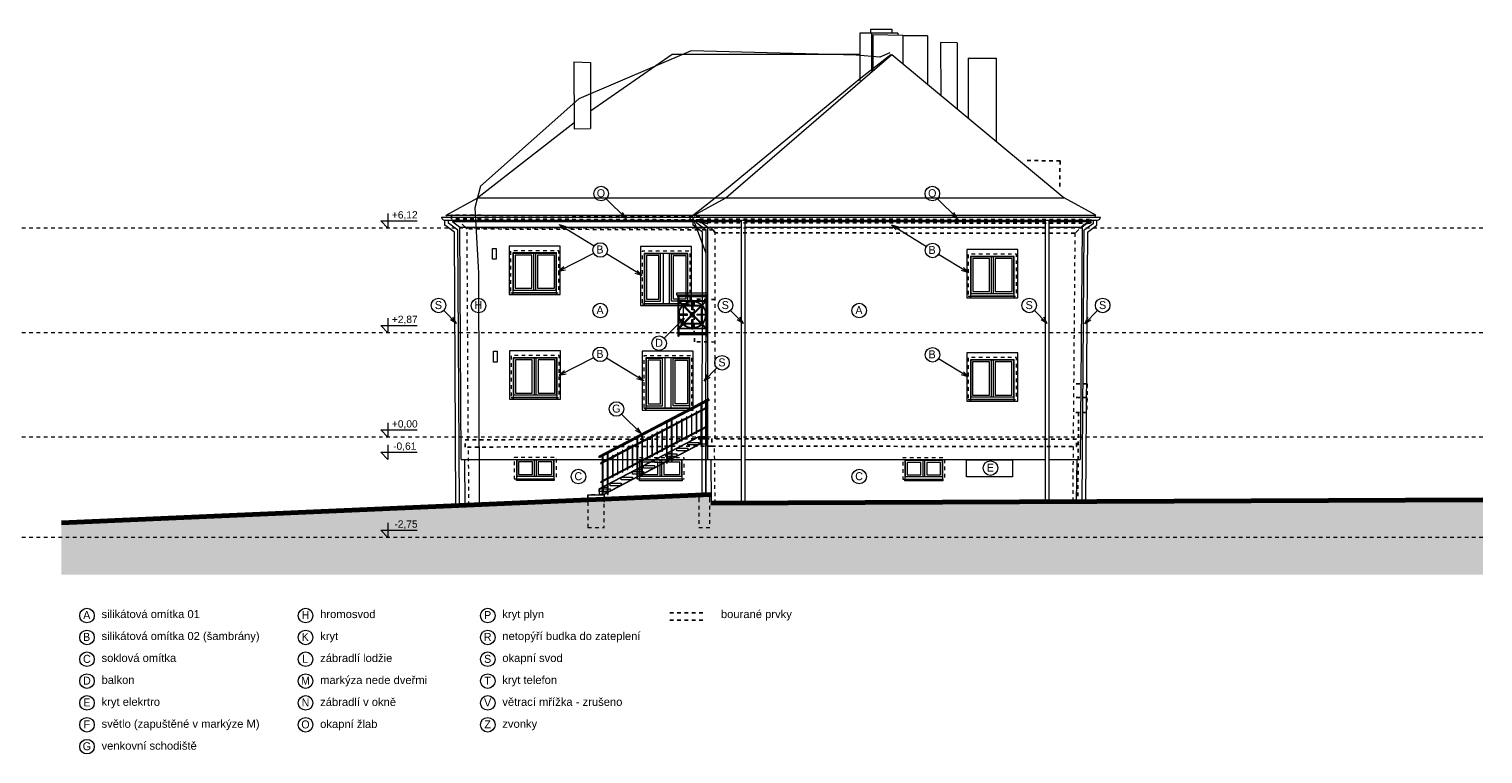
# Model space of a CAD drawing. Extents: x -2490 to 234697, y -105219 to -45378.
# Tile 15 of 15: x 194793 to 234697, y -67867 to -47965. Entities that reach past the tile are written whole.
import ezdxf

# ---------------------------------------------------------------- set-up
doc = ezdxf.new("R2010")
doc.units = 0
doc.header["$MEASUREMENT"] = 0
doc.linetypes.add('čárkovaná S', pattern=[200, 100, -100])
doc.layers.add('2D kreslení - obecné_Číslo_pera__241', color=9, linetype='Continuous', lineweight=13, true_color=0x808080)
doc.layers.add('vodorovné konstrukce_Číslo_pera__241', color=9, linetype='Continuous', lineweight=13, true_color=0x808080)
for name, color, linetype, lineweight in [('2D VÝPLNĚ_Číslo_pera__4', 91, 'Continuous', 13), ('2D ČÁRY_Číslo_pera__1', 7, 'Continuous', 15), ('2D ČÁRY_Číslo_pera__3', 150, 'Continuous', 13), ('blok F_hromosvody_Číslo_pera__1', 7, 'Continuous', 15), ('blok F_komíny_Číslo_pera__1', 7, 'Continuous', 15), ('blok F_pohled2_fasáda_Číslo_pera__1', 7, 'Continuous', 15), ('blok F_pohled2_fasáda_Číslo_pera__2', 1, 'Continuous', 25), ('blok F_pohled2_fasáda_Číslo_pera__3', 150, 'Continuous', 13), ('blok F_pohled2_mřížky_Číslo_pera__4', 91, 'Continuous', 13), ('blok F_pohled2_ris_Číslo_pera__1', 7, 'Continuous', 15), ('blok F_pohled2_střecha_Číslo_pera__1', 7, 'Continuous', 15), ('blok F_pohled2_střecha_Číslo_pera__2', 1, 'Continuous', 25), ('blok F_pohled2_terén_Číslo_pera__6', 190, 'Continuous', 70), ('blok I_pohled5_střecha_Číslo_pera__1', 7, 'Continuous', 15), ('KRESBA_Číslo_pera__1', 7, 'Continuous', 15), ('KRESBA_Číslo_pera__4', 91, 'Continuous', 13), ('obrys_Číslo_pera__1', 7, 'Continuous', 15), ('POZNÁMKY.TEXT_Číslo_pera__4', 91, 'Continuous', 13), ('vodorovné konstrukce_Číslo_pera__1', 7, 'Continuous', 15), ('vodorovné konstrukce_Číslo_pera__2', 1, 'Continuous', 25), ('zdi_Číslo_pera__1', 7, 'Continuous', 15)]:
    doc.layers.add(name, color=color, linetype=linetype, lineweight=lineweight)
doc.layers.add('vodorovné konstrukce', color=7, linetype='Continuous')
doc.styles.add('GENERATED_STYLE_1', font='arial.ttf')
doc.styles.add('GENERATED_STYLE_3', font='txt')

# ---------------------------------------------------------------- blocks, each defined once
blk = doc.blocks.new('LINE_12094', base_point=(211601, -59081))
at = {"layer": 'vodorovné konstrukce_Číslo_pera__241', "linetype": 'Continuous'}
for q in [(211057, -58537), (211434, -58985), (211505, -58914)]:
    blk.add_line((211601, -59081), q, dxfattribs=at)
blk = doc.blocks.new('LINE_12239', base_point=(212771, -55906))
at = {"layer": 'vodorovné konstrukce_Číslo_pera__241', "linetype": 'Continuous'}
for q in [(212227, -56450), (212604, -56002), (212674, -56073)]:
    blk.add_line((212771, -55906), q, dxfattribs=at)
blk = doc.blocks.new('LINE_12244', base_point=(209323, -54612))
at = {"layer": 'vodorovné konstrukce_Číslo_pera__241', "linetype": 'Continuous'}
for q in [(210293, -54121), (209467, -54483), (209512, -54572)]:
    blk.add_line((209323, -54612), q, dxfattribs=at)
blk = doc.blocks.new('LINE_12245', base_point=(211618, -54735))
at = {"layer": 'vodorovné konstrukce_Číslo_pera__241', "linetype": 'Continuous'}
for q in [(210639, -54139), (211485, -54595), (211433, -54680)]:
    blk.add_line((211618, -54735), q, dxfattribs=at)
blk = doc.blocks.new('LINE_12246', base_point=(209343, -57468))
at = {"layer": 'vodorovné konstrukce_Číslo_pera__241', "linetype": 'Continuous'}
for q in [(210293, -56987), (209487, -57339), (209532, -57428)]:
    blk.add_line((209343, -57468), q, dxfattribs=at)
blk = doc.blocks.new('LINE_12247', base_point=(211665, -57628))
at = {"layer": 'vodorovné konstrukce_Číslo_pera__241', "linetype": 'Continuous'}
for q in [(210639, -57005), (211479, -57573), (211531, -57488)]:
    blk.add_line((211665, -57628), q, dxfattribs=at)
blk = doc.blocks.new('LINE_12248', base_point=(220572, -54652))
at = {"layer": 'vodorovné konstrukce_Číslo_pera__241', "linetype": 'Continuous'}
for q in [(219758, -54151), (220387, -54596), (220440, -54511)]:
    blk.add_line((220572, -54652), q, dxfattribs=at)
blk = doc.blocks.new('LINE_12249', base_point=(220572, -57518))
at = {"layer": 'vodorovné konstrukce_Číslo_pera__241', "linetype": 'Continuous'}
for q in [(219758, -57017), (220387, -57462), (220440, -57377)]:
    blk.add_line((220572, -57518), q, dxfattribs=at)
blk = doc.blocks.new('LINE_12250', base_point=(206524, -56046))
at = {"layer": 'vodorovné konstrukce_Číslo_pera__241', "linetype": 'Continuous'}
for q in [(206173, -55695), (206357, -55950), (206428, -55879)]:
    blk.add_line((206524, -56046), q, dxfattribs=at)
blk = doc.blocks.new('LINE_12251', base_point=(214398, -56046))
at = {"layer": 'vodorovné konstrukce_Číslo_pera__241', "linetype": 'Continuous'}
for q in [(214047, -55695), (214231, -55950), (214301, -55879)]:
    blk.add_line((214398, -56046), q, dxfattribs=at)
blk = doc.blocks.new('LINE_12252', base_point=(222739, -56046))
at = {"layer": 'vodorovné konstrukce_Číslo_pera__241', "linetype": 'Continuous'}
for q in [(222387, -55695), (222571, -55950), (222642, -55879)]:
    blk.add_line((222739, -56046), q, dxfattribs=at)
blk = doc.blocks.new('LINE_12253', base_point=(223769, -56046))
at = {"layer": 'vodorovné konstrukce_Číslo_pera__241', "linetype": 'Continuous'}
for q in [(224120, -55695), (223865, -55879), (223936, -55950)]:
    blk.add_line((223769, -56046), q, dxfattribs=at)
blk = doc.blocks.new('LINE_12254', base_point=(213320, -57620))
at = {"layer": 'vodorovné konstrukce_Číslo_pera__241', "linetype": 'Continuous'}
for q in [(213671, -57269), (213417, -57453), (213487, -57523)]:
    blk.add_line((213320, -57620), q, dxfattribs=at)
blk = doc.blocks.new('LINE_12255', base_point=(209342, -53330))
at = {"layer": 'vodorovné konstrukce_Číslo_pera__241', "linetype": 'Continuous'}
for q in [(210303, -53921), (209527, -53385), (209474, -53470)]:
    blk.add_line((209342, -53330), q, dxfattribs=at)
blk = doc.blocks.new('LINE_12256', base_point=(218460, -53342))
at = {"layer": 'vodorovné konstrukce_Číslo_pera__241', "linetype": 'Continuous'}
for q in [(219422, -53933), (218646, -53397), (218593, -53482)]:
    blk.add_line((218460, -53342), q, dxfattribs=at)
blk = doc.blocks.new('LINE_12257', base_point=(211178, -53168))
at = {"layer": 'vodorovné konstrukce_Číslo_pera__241', "linetype": 'Continuous'}
for q in [(210634, -52624), (211010, -53072), (211081, -53001)]:
    blk.add_line((211178, -53168), q, dxfattribs=at)
blk = doc.blocks.new('LINE_12258', base_point=(220272, -53168))
at = {"layer": 'vodorovné konstrukce_Číslo_pera__241', "linetype": 'Continuous'}
for q in [(219728, -52624), (220104, -53072), (220175, -53001)]:
    blk.add_line((220272, -53168), q, dxfattribs=at)

msp = doc.modelspace()

# ---------------------------------------------------------------- hatches: boundary and pattern name
at = {"layer": '2D VÝPLNĚ_Číslo_pera__4', "linetype": 'Continuous'}
msp.add_hatch(color=8, dxfattribs=at).paths.add_polyline_path([(195682.1, -61519), (195682.1, -62947.4), (234697.5, -62947.4), (234697.5, -60892.7), (213506.9, -60985.9), (213508, -60743.9)], flags=0)

# ---------------------------------------------------------------- linework, layer by layer
at = {"layer": '2D kreslení - obecné_Číslo_pera__241', "color": 8, "linetype": 'Continuous'}
for centre in [(210492.3, -52482.8), (219586.2, -52482.8), (210471, -54029.8), (219589.7, -54041.8), (206031.5, -55553.6), (207129.1, -55555.8), (213905.4, -55553.6), (222245.9, -55553.6), (224261.4, -55553.6), (210471, -55694.9), (217577.1, -55694.9), (212085.6, -56591.2), (210471, -56895.8), (213812.7, -57127.3), (219589.7, -56907.8), (210915.8, -58395.7), (221178.7, -60019.9), (209870.9, -60252.1), (217577.1, -60252.1), (196382.1, -64067.1), (202382.1, -64067.1), (207382.1, -64067.1), (196382.1, -64667.1), (202382.1, -64667.1), (207382.1, -64667.1), (196382.1, -65267.1), (202382.1, -65267.1), (207382.1, -65267.1), (196382.1, -65867.1), (202382.1, -65867.1), (207382.1, -65867.1), (196382.1, -66467.1), (202382.1, -66467.1), (207382.1, -66467.1), (196382.1, -67067.1), (202382.1, -67067.1), (207382.1, -67067.1), (196382.1, -67667.1)]:
    msp.add_circle(centre, 200, dxfattribs=at)
at = {"layer": '2D ČÁRY_Číslo_pera__1', "color": 8, "linetype": 'Continuous'}
for p, q in [((207110.5, -52596.5), (223202.1, -52596.5)), ((206115.8, -53132.9), (224196.8, -53132.9)), ((206191.4, -53207.9), (224122.3, -53207.9)), ((206208.3, -53345.9), (206208.3, -53207.9)), ((206240.6, -53074.7), (224072, -53074.7)), ((206308.3, -53295.9), (206308.3, -53207.9)), ((206415, -53252.2), (214342.5, -53252.2)), ((206614.4, -53402.2), (214342.5, -53402.2)), ((213019.1, -53345.9), (213019.1, -53207.9)), ((213119.1, -53295.9), (213119.1, -53207.9)), ((214342.5, -53207.9), (214342.5, -60978)), ((214442.5, -53207.9), (214442.5, -60978.4)), ((214442.5, -53252.2), (222684.4, -53252.2)), ((214442.5, -53402.2), (222684.4, -53402.2)), ((222684.4, -53207.9), (222684.4, -60945.5)), ((222784.4, -53207.9), (222784.4, -60945.1)), ((222784.4, -53252.2), (223897.7, -53252.2)), ((222784.4, -53402.2), (223697.9, -53402.2)), ((224004.3, -53295.9), (224004.3, -53207.9)), ((224104.3, -53345.9), (224104.3, -53207.9)), ((213461.1, -58144.9), (210441.5, -59729)), ((213427.2, -58123.2), (210443, -59688.7)), ((213457.4, -58159.3), (210464.3, -59729.5)), ((213376.9, -59394.9), (213376.9, -58201.5)), ((213391.9, -59394.9), (213391.9, -58193.7)), ((213457.4, -58159.3), (213449, -58143.4)), ((213461.1, -58144.9), (213454.2, -58131.7)), ((213241.9, -59394.9), (213241.9, -58272.4)), ((213256.9, -59394.9), (213256.9, -58264.5)), ((212294.9, -59887.7), (212294.9, -58769.1)), ((212309.9, -59887.7), (212309.9, -58761.3)), ((212429.9, -59819.1), (212429.9, -58698.3)), ((212444.9, -59819.1), (212444.9, -58690.5)), ((213181.9, -59151.9), (210436.9, -60591.9)), ((213186.6, -59160.7), (210441.6, -60600.7)), ((213228.1, -59342.2), (210560, -60741.9)), ((213230.5, -59352.2), (210581.5, -60741.9)), ((211483.3, -60313.8), (211483.3, -59196.1)), ((211498.3, -60313.8), (211498.3, -59188.5)), ((211618.3, -60245.1), (211618.3, -59127.5)), ((211633.3, -60245.1), (211633.3, -59119.9)), ((213181.9, -59151.9), (213421.7, -59151.9)), ((213181.9, -59151.9), (213230.5, -59352.2)), ((213181.9, -59161.9), (213241.9, -59161.9)), ((213228.1, -59342.2), (213241.9, -59342.2)), ((213229.2, -59352.2), (213241.9, -59352.2)), ((213256.9, -59161.9), (213376.9, -59161.9)), ((213391.9, -59161.9), (213421.7, -59161.9)), ((213391.9, -59342.2), (213421.6, -59342.2)), ((213391.9, -59352.2), (213421.6, -59352.2)), ((206650.7, -59782.9), (214342.5, -59782.9)), ((210441.5, -59729), (210434.6, -59715.7)), ((210456, -59713.5), (210464.3, -59729.5)), ((210535.6, -60740.2), (210535.6, -59692.1)), ((210550.6, -60740.2), (210550.6, -59684.2)), ((210670.6, -60740.2), (210670.6, -59621.3)), ((210685.6, -60740.2), (210685.6, -59613.4)), ((214442.5, -59782.9), (222684.4, -59782.9)), ((222784.4, -59782.9), (223647, -59782.9)), ((210436.9, -60591.9), (210436.9, -60751.9)), ((210561.1, -60741.9), (210581.9, -60741.9))]:
    msp.add_line(p, q, dxfattribs=at)
at = {"layer": '2D ČÁRY_Číslo_pera__1', "color": 8, "linetype": 'čárkovaná S'}
for p, q in [((213449, -58143.4), (210456, -59713.5)), ((213241.9, -59352.2), (213391.9, -59352.2))]:
    msp.add_line(p, q, dxfattribs=at)
at = {"layer": '2D ČÁRY_Číslo_pera__1', "color": 8, "linetype": 'Continuous', "flags": 128}
for points in [[(209271, -55202.9), (209271, -55252.9), (209371, -55252.9), (209371, -53921.8), (207971, -53921.8), (207971, -55252.9), (208071, -55252.9), (208071, -55202.9)], [(208701, -55132.9), (208701, -54122.9), (208641, -54122.9), (208641, -55132.9)], [(212878, -55504.9), (212878, -55554.9), (212978, -55554.9), (212978, -53933.8), (211578, -53933.8), (211578, -55554.9), (211678, -55554.9), (211678, -55504.9)], [(221832.3, -55294.9), (221832.3, -55344.9), (221932.3, -55344.9), (221932.3, -54013.8), (220532.3, -54013.8), (220532.3, -55344.9), (220632.3, -55344.9), (220632.3, -55294.9)], [(221262.3, -55224.9), (221262.3, -54214.9), (221202.3, -54214.9), (221202.3, -55224.9)], [(209283.2, -58079.9), (209283.2, -58129.9), (209383.2, -58129.9), (209383.2, -56798.8), (207983.2, -56798.8), (207983.2, -58129.9), (208083.2, -58129.9), (208083.2, -58079.9)], [(208713.2, -58009.9), (208713.2, -56999.9), (208653.2, -56999.9), (208653.2, -58009.9)], [(212924.7, -58375.9), (212924.7, -58425.9), (213024.7, -58425.9), (213024.7, -56804.8), (211624.7, -56804.8), (211624.7, -58425.9), (211724.7, -58425.9), (211724.7, -58375.9)], [(221831.4, -58135.9), (221831.4, -58185.9), (221931.4, -58185.9), (221931.4, -56854.8), (220531.4, -56854.8), (220531.4, -58185.9), (220631.4, -58185.9), (220631.4, -58135.9)], [(221261.4, -58065.9), (221261.4, -57055.9), (221201.4, -57055.9), (221201.4, -58065.9)], [(213421.6, -59221.9), (213181.9, -59221.9), (213181.9, -59151.9), (213421.7, -59151.9)], [(213241.9, -59352.2), (213241.9, -59394.9), (213249.5, -59402.2), (213256.9, -59394.9), (213256.9, -59352.2)], [(213376.9, -59352.2), (213376.9, -59394.9), (213384.5, -59402.2), (213391.9, -59394.9), (213391.9, -59352.2)], [(208717.4, -60241.9), (208717.4, -59799.9), (208657.4, -59799.9), (208657.4, -60241.9)], [(212161.5, -60244.9), (212161.5, -59802.9), (212101.5, -59802.9), (212101.5, -60244.9)], [(212294.9, -59842.8), (212294.9, -59887.7), (212302.5, -59895.1), (212309.9, -59887.7), (212309.9, -59835.2)], [(212429.9, -59774.2), (212429.9, -59819.1), (212437.5, -59826.5), (212444.9, -59819.1), (212444.9, -59766.6)], [(219382.5, -60252.9), (219382.5, -59810.9), (219322.5, -59810.9), (219322.5, -60252.9)], [(211618.3, -60200.2), (211618.3, -60245.1), (211625.8, -60252.5), (211633.3, -60245.1), (211633.3, -60192.6)], [(211483.3, -60268.8), (211483.3, -60313.8), (211490.8, -60321.1), (211498.3, -60313.8), (211498.3, -60261.2)], [(210131.9, -60951.9), (210131.9, -60751.9), (210581.9, -60751.9), (210581.9, -60951.9)], [(210670.6, -60740.2), (210678.1, -60747.5), (210685.6, -60740.2)], [(213476.9, -60951.9), (213476.9, -60751.9), (213176.9, -60751.9), (213176.9, -60951.9)]]:
    msp.add_lwpolyline(points, dxfattribs=at)
at = {"layer": '2D ČÁRY_Číslo_pera__1', "color": 8, "linetype": 'čárkovaná S', "flags": 128}
for points in [[(208011, -55202.9), (209331, -55202.9), (209331, -54052.9), (208011, -54052.9)], [(211618, -55504.9), (212938, -55504.9), (212938, -54064.9), (211618, -54064.9)], [(220572.3, -55294.9), (221892.3, -55294.9), (221892.3, -54144.9), (220572.3, -54144.9)], [(208023.2, -58079.9), (209343.2, -58079.9), (209343.2, -56929.9), (208023.2, -56929.9)], [(211664.7, -58375.9), (212984.7, -58375.9), (212984.7, -56935.9), (211664.7, -56935.9)], [(220571.4, -58135.9), (221891.4, -58135.9), (221891.4, -56985.9), (220571.4, -56985.9)], [(208108.4, -60311.9), (209265.2, -60311.9), (209265.2, -59729.9), (208108.4, -59729.9)], [(211486.7, -60314.9), (212775.3, -60314.9), (212775.3, -59732.9), (211486.7, -59732.9)], [(218773.5, -60322.9), (219930.3, -60322.9), (219930.3, -59740.9), (218773.5, -59740.9)]]:
    msp.add_lwpolyline(points, close=True, dxfattribs=at)
at = {"layer": '2D ČÁRY_Číslo_pera__1', "color": 8, "linetype": 'Continuous', "flags": 128}
for points in [[(208071, -55202.9), (209271, -55202.9), (209271, -54112.9), (208071, -54112.9)], [(208081, -55132.9), (209261, -55132.9), (209261, -54122.9), (208081, -54122.9)], [(208131, -55082.9), (208591, -55082.9), (208591, -54172.9), (208131, -54172.9)], [(208751, -55082.9), (209211, -55082.9), (209211, -54172.9), (208751, -54172.9)], [(211678, -55504.9), (212878, -55504.9), (212878, -54124.9), (211678, -54124.9)], [(211688, -55434.9), (212128, -55434.9), (212128, -54134.9), (211688, -54134.9)], [(211738, -55384.9), (212078, -55384.9), (212078, -54184.9), (211738, -54184.9)], [(212868, -55434.9), (212428, -55434.9), (212428, -54134.9), (212868, -54134.9)], [(212818, -55384.9), (212478, -55384.9), (212478, -54184.9), (212818, -54184.9)], [(220632.3, -55294.9), (221832.3, -55294.9), (221832.3, -54204.9), (220632.3, -54204.9)], [(220642.3, -55224.9), (221822.3, -55224.9), (221822.3, -54214.9), (220642.3, -54214.9)], [(220692.3, -55174.9), (221152.3, -55174.9), (221152.3, -54264.9), (220692.3, -54264.9)], [(221312.3, -55174.9), (221772.3, -55174.9), (221772.3, -54264.9), (221312.3, -54264.9)], [(212603.4, -55312.2), (212603.4, -55292.2), (213393.4, -55292.2), (213393.4, -55312.2)], [(212623.4, -56182.2), (212623.4, -55432.2), (213373.4, -55432.2), (213373.4, -56182.2)], [(208083.2, -58079.9), (209283.2, -58079.9), (209283.2, -56989.9), (208083.2, -56989.9)], [(208093.2, -58009.9), (209273.2, -58009.9), (209273.2, -56999.9), (208093.2, -56999.9)], [(208143.2, -57959.9), (208603.2, -57959.9), (208603.2, -57049.9), (208143.2, -57049.9)], [(208763.2, -57959.9), (209223.2, -57959.9), (209223.2, -57049.9), (208763.2, -57049.9)], [(211724.7, -58375.9), (212924.7, -58375.9), (212924.7, -56995.9), (211724.7, -56995.9)], [(211734.7, -58305.9), (212174.7, -58305.9), (212174.7, -57005.9), (211734.7, -57005.9)], [(211784.7, -58255.9), (212124.7, -58255.9), (212124.7, -57055.9), (211784.7, -57055.9)], [(212914.7, -58305.9), (212474.7, -58305.9), (212474.7, -57005.9), (212914.7, -57005.9)], [(212864.7, -58255.9), (212524.7, -58255.9), (212524.7, -57055.9), (212864.7, -57055.9)], [(220631.4, -58135.9), (221831.4, -58135.9), (221831.4, -57045.9), (220631.4, -57045.9)], [(220641.4, -58065.9), (221821.4, -58065.9), (221821.4, -57055.9), (220641.4, -57055.9)], [(220691.4, -58015.9), (221151.4, -58015.9), (221151.4, -57105.9), (220691.4, -57105.9)], [(221311.4, -58015.9), (221771.4, -58015.9), (221771.4, -57105.9), (221311.4, -57105.9)], [(210472.6, -59875.3), (210484.2, -59897.5), (213421.3, -58356.7), (213409.6, -58334.6)], [(212835.9, -59203.4), (212850.9, -59203.4), (212850.9, -58607.4), (212835.9, -58607.4)], [(212971.3, -59132.4), (212986.3, -59132.4), (212986.3, -58536.4), (212971.3, -58536.4)], [(213106.6, -59061.4), (213121.6, -59061.4), (213121.6, -58465.4), (213106.6, -58465.4)], [(210472.6, -60394.9), (210484.2, -60417.1), (213421.2, -58876.3), (213409.6, -58854.2)], [(212023.9, -59629.4), (212038.9, -59629.4), (212038.9, -59033.3), (212023.9, -59033.3)], [(212159.3, -59558.4), (212174.3, -59558.4), (212174.3, -58962.3), (212159.3, -58962.3)], [(212565.3, -59345.4), (212580.3, -59345.4), (212580.3, -58749.4), (212565.3, -58749.4)], [(212700.6, -59274.4), (212715.6, -59274.4), (212715.6, -58678.4), (212700.6, -58678.4)], [(211347.3, -59984.3), (211362.3, -59984.3), (211362.3, -59388.3), (211347.3, -59388.3)], [(211753.3, -59771.4), (211768.3, -59771.4), (211768.3, -59175.3), (211753.3, -59175.3)], [(211888.6, -59700.4), (211903.6, -59700.4), (211903.6, -59104.3), (211888.6, -59104.3)], [(213181.9, -59311.9), (213181.9, -59351.9), (213151.9, -59381.9), (212876.9, -59381.9), (212876.9, -59311.9)], [(213256.9, -59192.3), (213256.9, -60751.9), (213376.9, -60751.9), (213376.9, -59192.3)], [(213256.9, -60741.9), (213264.9, -60741.9), (213264.9, -59192.3), (213256.9, -59192.3)], [(213368.9, -60741.9), (213376.9, -60741.9), (213376.9, -59192.3), (213368.9, -59192.3)], [(208168.4, -60311.9), (209205.2, -60311.9), (209205.2, -59789.9), (208168.4, -59789.9)], [(208178.4, -60241.9), (209195.2, -60241.9), (209195.2, -59799.9), (208178.4, -59799.9)], [(208228.4, -60191.9), (208607.4, -60191.9), (208607.4, -59849.9), (208228.4, -59849.9)], [(209145.2, -60191.9), (209145.2, -59849.9), (208767.4, -59849.9), (208767.4, -60191.9)], [(210805.9, -60268.3), (210820.9, -60268.3), (210820.9, -59672.3), (210805.9, -59672.3)], [(210941.3, -60197.3), (210956.3, -60197.3), (210956.3, -59601.3), (210941.3, -59601.3)], [(211076.6, -60126.3), (211091.6, -60126.3), (211091.6, -59530.3), (211076.6, -59530.3)], [(211211.9, -60055.3), (211226.9, -60055.3), (211226.9, -59459.3), (211211.9, -59459.3)], [(211546.7, -60314.9), (212715.3, -60314.9), (212715.3, -59792.9), (211546.7, -59792.9)], [(211556.7, -60244.9), (212705.3, -60244.9), (212705.3, -59802.9), (211556.7, -59802.9)], [(211606.7, -60194.9), (212051.5, -60194.9), (212051.5, -59852.9), (211606.7, -59852.9)], [(212266.9, -59791.9), (212266.9, -59831.9), (212236.9, -59861.9), (211961.9, -59861.9), (211961.9, -59791.9)], [(212655.3, -60194.9), (212655.3, -59852.9), (212211.5, -59852.9), (212211.5, -60194.9)], [(212571.9, -59631.9), (212571.9, -59671.9), (212541.9, -59701.9), (212266.9, -59701.9), (212266.9, -59631.9)], [(212309.9, -59630.6), (212309.9, -59750.6), (212429.9, -59750.6), (212429.9, -59630.6)], [(212309.9, -59750.6), (212317.9, -59750.6), (212317.9, -59630.6), (212309.9, -59630.6)], [(212421.9, -59750.6), (212429.9, -59750.6), (212429.9, -59630.6), (212421.9, -59630.6)], [(212876.9, -59471.9), (212876.9, -59511.9), (212846.9, -59541.9), (212571.9, -59541.9), (212571.9, -59471.9)], [(218833.5, -60322.9), (219870.3, -60322.9), (219870.3, -59800.9), (218833.5, -59800.9)], [(218843.5, -60252.9), (219860.3, -60252.9), (219860.3, -59810.9), (218843.5, -59810.9)], [(211656.9, -60111.9), (211656.9, -60151.9), (211626.9, -60181.9), (211351.9, -60181.9), (211351.9, -60111.9)], [(211498.3, -60056.4), (211498.3, -60176.4), (211618.3, -60176.4), (211618.3, -60056.4)], [(211498.3, -60176.4), (211506.3, -60176.4), (211506.3, -60056.4), (211498.3, -60056.4)], [(211610.3, -60176.4), (211618.3, -60176.4), (211618.3, -60056.4), (211610.3, -60056.4)], [(211961.9, -59951.9), (211961.9, -59991.9), (211931.9, -60021.9), (211656.9, -60021.9), (211656.9, -59951.9)], [(218893.5, -60202.9), (219272.5, -60202.9), (219272.5, -59860.9), (218893.5, -59860.9)], [(219810.3, -60202.9), (219810.3, -59860.9), (219432.5, -59860.9), (219432.5, -60202.9)], [(208168.4, -60311.9), (209205.2, -60311.9), (209205.2, -60361.9), (208168.4, -60361.9)], [(210741.9, -60591.9), (210741.9, -60631.9), (210711.9, -60661.9), (210436.9, -60661.9), (210436.9, -60591.9)], [(210550.6, -60553.6), (210550.6, -60673.6), (210670.6, -60673.6), (210670.6, -60553.6)], [(210550.6, -60673.6), (210558.6, -60673.6), (210558.6, -60553.6), (210550.6, -60553.6)], [(210662.6, -60698.1), (210670.6, -60698.1), (210670.6, -60578.1), (210662.6, -60578.1)], [(211045.9, -60432.4), (211045.9, -60472.4), (211015.9, -60502.4), (210740.9, -60502.4), (210740.9, -60432.4)], [(211351.9, -60271.9), (211351.9, -60311.9), (211321.9, -60341.9), (211046.9, -60341.9), (211046.9, -60271.9)], [(211546.7, -60314.9), (212715.3, -60314.9), (212715.3, -60364.9), (211546.7, -60364.9)], [(218833.5, -60322.9), (219870.3, -60322.9), (219870.3, -60372.9), (218833.5, -60372.9)], [(210581.9, -60751.9), (210581.9, -60741.9), (210436.9, -60741.9), (210436.9, -60751.9)], [(213376.9, -60751.9), (213376.9, -60741.9), (213256.9, -60741.9), (213256.9, -60751.9)]]:
    msp.add_lwpolyline(points, close=True, dxfattribs=at)
at = {"layer": '2D ČÁRY_Číslo_pera__1', "color": 8, "linetype": 'Continuous'}
for radius in [375, 360]:
    msp.add_circle((212998.4, -55807.2), radius, dxfattribs=at)
for centre, radius, start, end in [((212998.4, -55807.2), 60, 146.53696, 213.46304), ((212998.4, -55807.2), 45, 150.46601, 209.53399), ((212998.4, -55807.2), 60, 56.53696, 122.48667), ((212998.4, -55807.2), 60, 237.51333, 303.46304), ((212998.4, -55807.2), 45, 60.46601, 118.20855), ((212998.4, -55807.2), 45, 241.79145, 299.53399), ((212998.4, -55807.2), 45, 331.79145, 28.20855), ((212998.4, -55807.2), 60, 327.51333, 32.48667), ((213436.5, -58140.9), 20, 27.68106, 117.68106), ((210452.3, -59706.4), 20, 117.68106, 207.68106)]:
    msp.add_arc(centre, radius, start, end, dxfattribs=at)
at = {"layer": '2D ČÁRY_Číslo_pera__3', "color": 8, "linetype": 'čárkovaná S'}
for p, q in [((234697.5, -53432.2), (-2489.7, -53432.2)), ((234697.5, -56302.2), (-2489.7, -56302.2)), ((234697.5, -59172.2), (-2489.7, -59172.2)), ((234697.5, -61922.2), (-2489.7, -61922.2))]:
    msp.add_line(p, q, dxfattribs=at)
at = {"layer": '2D ČÁRY_Číslo_pera__3', "color": 8, "linetype": 'čárkovaná S', "flags": 128}
for points in [[(210131.9, -61651.9), (210581.9, -61651.9), (210581.9, -60751.9), (210131.9, -60751.9)], [(213176.9, -61651.9), (213476.9, -61651.9), (213476.9, -60751.9), (213176.9, -60751.9)]]:
    msp.add_lwpolyline(points, close=True, dxfattribs=at)
at = {"layer": 'blok F_hromosvody_Číslo_pera__1', "color": 8, "linetype": 'Continuous'}
for p, q in [((212969.1, -48566.9), (209882, -49884.9)), ((217495.4, -48676.9), (212969.1, -48566.9)), ((218146.6, -48740.9), (217495.4, -48676.9)), ((217625.2, -49306.9), (218441.4, -48666.9)), ((218418.5, -48619.9), (218146.6, -48740.9)), ((213876.1, -52393.9), (217625.2, -49306.9)), ((209882, -49884.9), (207180.4, -52279.9)), ((207180.4, -52279.9), (207023.3, -52870.9)), ((212994.7, -53093.9), (213876.1, -52393.9)), ((207023.3, -52870.9), (207125.6, -54654.9)), ((213374.8, -54126.9), (212994.7, -53093.9)), ((207125.6, -54654.9), (207150.5, -61020.4))]:
    msp.add_line(p, q, dxfattribs=at)
at = {"layer": 'blok F_komíny_Číslo_pera__1', "color": 8, "linetype": 'Continuous'}
for p, q in [((217912.1, -48079.1), (217592.4, -48072.9)), ((217592.4, -48072.9), (217595.3, -49384.2)), ((217884.3, -47964.9), (218469.4, -47967.9)), ((217884.3, -47964.9), (217884.6, -48078.5)), ((218636.5, -48074.9), (217912.1, -48075.9)), ((217912.1, -48075.9), (217914.4, -49122.9)), ((218778.2, -48140.9), (217951.6, -48126.9)), ((217951.6, -48126.9), (217953.7, -49090.7)), ((218469.4, -47967.9), (218469.6, -48075.1)), ((218636.5, -48074.9), (218636.7, -48140.8)), ((218778.2, -48140.9), (218779.9, -48912)), ((219449.5, -48147.9), (218778.2, -48149.9)), ((219449.5, -48147.9), (219452.5, -49480.7)), ((220262.6, -48340.9), (219811.7, -48331.9)), ((219811.7, -48331.9), (219814.9, -49781.9)), ((220262.6, -48340.9), (220266.6, -50157.3)), ((209746.8, -48868.9), (210200, -48881.9)), ((209746.8, -48868.9), (209750.8, -50702.2)), ((210200, -48881.9), (210204, -50697.8)), ((220567.5, -48766.9), (221333.3, -48766.9)), ((220567.5, -48766.9), (220571.1, -50410.3)), ((221333.3, -48766.9), (221338.4, -51047.8)), ((209750.8, -50702.2), (210204, -50697.8))]:
    msp.add_line(p, q, dxfattribs=at)
at = {"layer": 'blok F_pohled2_fasáda_Číslo_pera__1', "color": 8, "linetype": 'Continuous'}
for p, q in [((206650.7, -59782.9), (206614.4, -53402.2)), ((213421.3, -59782.9), (213425.2, -53402.2)), ((223697.9, -53402.2), (223647, -59782.9)), ((223935.9, -53294.9), (223864.3, -53294.9)), ((206507.9, -61048.3), (206465.2, -53538.6)), ((206607.8, -61044), (206564.9, -53488.3)), ((213270.7, -60754.2), (213275.1, -53537.9)), ((213370.7, -60749.9), (213375.1, -53487.9)), ((223747.2, -53488.7), (223687.7, -60941.1)), ((223846.8, -53539), (223787.7, -60940.7)), ((206766.3, -61033.5), (206757, -59782.9)), ((213523.7, -60986.4), (213511.4, -59782.9)), ((223546.8, -59782.9), (223536.9, -60941.8))]:
    msp.add_line(p, q, dxfattribs=at)
at = {"layer": 'blok F_pohled2_fasáda_Číslo_pera__2', "color": 8, "linetype": 'čárkovaná S'}
for p, q in [((206383.7, -53175.9), (206383.7, -53075.9)), ((213201.3, -53102), (206383.7, -53075.9)), ((213203.8, -53202), (206383.7, -53175.9)), ((206591.1, -53222.9), (206483.9, -53167.9)), ((206748.8, -53391.9), (206591.1, -53222.9)), ((206814.7, -53450.9), (206748.8, -53391.9)), ((213565.9, -53476.8), (206814.7, -53450.9)), ((213205.8, -53279.9), (213201.3, -53102)), ((213203.3, -53180.9), (223935.9, -53194.9)), ((213281, -53283.9), (213205.8, -53279.9)), ((213205.8, -53279.9), (223935.9, -53294.9)), ((213402.7, -53301.9), (213281, -53283.9)), ((213557.6, -53467.9), (213402.7, -53301.9)), ((213625.1, -53558.9), (213557.6, -53467.9)), ((223748, -53323.9), (223585.2, -53487.9)), ((223864.3, -53294.9), (223748, -53323.9)), ((223935.9, -53194.9), (223935.9, -53294.9)), ((223496.6, -53570.9), (213625.1, -53558.9)), ((223585.2, -53487.9), (223496.6, -53570.9)), ((213053.5, -56552.2), (213045.8, -55382.7)), ((213624, -55387.8), (213045.8, -55382.7)), ((213623.3, -56557.2), (213053.5, -56552.2)), ((223833.5, -57707.2), (223463.5, -57706.8)), ((223833.5, -57707.2), (223827.3, -58492.2)), ((223830.6, -58077.2), (223460.6, -58076.8)), ((223827.3, -58492.2), (223457.3, -58491.8)), ((223597.3, -58491.9), (223578.6, -60830.9)), ((206761.2, -59443.7), (206762, -59243.7)), ((213529.1, -59415.9), (206761.2, -59443.7)), ((206762, -59243.7), (213530, -59215.9)), ((213530, -59215.9), (213529.1, -59415.9)), ((213529.1, -59415.9), (223542.7, -59426.9)), ((223543.3, -59226.9), (213530, -59215.9)), ((223542.7, -59426.9), (223543.3, -59226.9))]:
    msp.add_line(p, q, dxfattribs=at)
at = {"layer": 'blok F_pohled2_fasáda_Číslo_pera__3', "color": 8, "linetype": 'čárkovaná S'}
for p, q in [((206847.6, -59243.7), (206814.7, -53450.9)), ((213621.6, -59216), (213625.1, -53558.9)), ((223496.6, -53570.9), (223451.4, -59226.8)), ((206866.3, -61032.7), (206854.5, -59443.6)), ((213623.7, -60985.4), (213607.7, -59416)), ((223449.8, -59426.8), (223437.4, -60890.7))]:
    msp.add_line(p, q, dxfattribs=at)
at = {"layer": 'blok F_pohled2_mřížky_Číslo_pera__4', "color": 8, "linetype": 'Continuous', "flags": 128}
for points in [[(207515.2, -53986.5), (207615.2, -53986.5), (207615.2, -54286.5), (207515.2, -54286.5)], [(207540.2, -56811.3), (207640.2, -56811.3), (207640.2, -57111.3), (207540.2, -57111.3)]]:
    msp.add_lwpolyline(points, close=True, dxfattribs=at)
at = {"layer": 'blok F_pohled2_ris_Číslo_pera__1', "color": 8, "linetype": 'Continuous', "flags": 128}
msp.add_lwpolyline([(220518.5, -59793.9), (221784.1, -59793.9), (221784.1, -60255.9), (220518.5, -60255.9)], close=True, dxfattribs=at)
at = {"layer": 'blok F_pohled2_střecha_Číslo_pera__1', "color": 8, "linetype": 'Continuous'}
for p, q in [((212442.2, -48664.9), (210202.9, -50221.3)), ((217593.7, -48665.9), (212442.2, -48664.9)), ((213921.3, -52596.5), (218472.1, -48666.1)), ((218472.1, -48666.1), (223202.1, -52596.5)), ((209750.4, -50535.8), (207110.5, -52596.5))]:
    msp.add_line(p, q, dxfattribs=at)
at = {"layer": 'blok F_pohled2_střecha_Číslo_pera__2', "color": 8, "linetype": 'čárkovaná S'}
for q in [(222113.1, -51574.7), (223083.7, -52350.1)]:
    msp.add_line((223090.2, -51583.1), q, dxfattribs=at)
at = {"layer": 'blok F_pohled2_terén_Číslo_pera__6', "color": 8, "linetype": 'Continuous'}
for p, q in [((195682.1, -61519), (213508, -60743.9)), ((213506.9, -60985.9), (234697.5, -60892.7))]:
    msp.add_line(p, q, dxfattribs=at)
at = {"layer": 'blok I_pohled5_střecha_Číslo_pera__1', "color": 8, "linetype": 'Continuous'}
for p, q in [((212198, -54124.9), (212198, -55504.9)), ((212358, -54124.9), (212358, -55504.9)), ((212244.7, -56995.9), (212244.7, -58375.9)), ((212404.7, -56995.9), (212404.7, -58375.9))]:
    msp.add_line(p, q, dxfattribs=at)
at = {"layer": 'KRESBA_Číslo_pera__1', "color": 8, "linetype": 'Continuous'}
for p, q in [((206257.8, -53110.8), (206240.6, -53074.7)), ((213068.6, -53110.8), (213051.4, -53074.7)), ((224054.8, -53110.8), (224072, -53074.7)), ((213418.4, -55365.2), (213418.4, -55465.2)), ((213423.4, -55365.2), (213418.4, -55365.2)), ((213418.4, -55465.2), (213423.4, -55465.2)), ((213423.4, -55465.2), (213423.4, -55365.2)), ((213423.4, -56149.2), (213418.4, -56149.2)), ((213418.4, -56149.2), (213418.4, -56249.2)), ((213418.4, -56249.2), (213423.4, -56249.2)), ((213423.4, -56249.2), (213423.4, -56149.2)), ((213423.4, -56302.2), (212563.4, -56302.2)), ((212563.4, -56302.2), (212563.4, -56307.2)), ((212563.4, -56307.2), (213423.4, -56307.2)), ((213423.4, -56347.2), (212603.4, -56347.2)), ((212603.4, -56347.2), (212603.4, -56352.2)), ((212603.4, -56352.2), (213423.4, -56352.2)), ((213423.4, -56307.2), (213423.4, -56302.2)), ((213423.4, -56352.2), (213423.4, -56347.2))]:
    msp.add_line(p, q, dxfattribs=at)
at = {"layer": 'KRESBA_Číslo_pera__1', "color": 8, "linetype": 'Continuous', "flags": 128}
for points in [[(208071, -55252.9), (209271, -55252.9), (209271, -55202.9), (208071, -55202.9)], [(212603.4, -55393.8), (212603.4, -55429.2), (212962.7, -55788.6), (212980.6, -55771.1)], [(212985.9, -55677.4), (212985.9, -55412.2), (213010.9, -55412.2), (213010.9, -55677.4)], [(220632.3, -55344.9), (221832.3, -55344.9), (221832.3, -55294.9), (220632.3, -55294.9)], [(211678, -55554.9), (212878, -55554.9), (212878, -55504.9), (211678, -55504.9)], [(212868.6, -55819.7), (212868.6, -55794.7), (212603.4, -55794.7), (212603.4, -55819.7)], [(212743.4, -55552.2), (212743.4, -56062.3), (213253.4, -56062.3), (213253.4, -55552.2)], [(213238.4, -55567), (213238.4, -56047.2), (212758.4, -56047.2), (212758.4, -55567)], [(213128.2, -55819.7), (213128.2, -55794.7), (213393.4, -55794.7), (213393.4, -55819.7)], [(213010.9, -55937), (213010.9, -56202.2), (212985.9, -56202.2), (212985.9, -55937)], [(208083.2, -58129.9), (209283.2, -58129.9), (209283.2, -58079.9), (208083.2, -58079.9)], [(220631.4, -58185.9), (221831.4, -58185.9), (221831.4, -58135.9), (220631.4, -58135.9)], [(211724.7, -58425.9), (212924.7, -58425.9), (212924.7, -58375.9), (211724.7, -58375.9)]]:
    msp.add_lwpolyline(points, close=True, dxfattribs=at)
for points in [[(213423.4, -55267.2), (212573.4, -55267.2), (212573.4, -55207.2), (213423.4, -55207.2)], [(213393.4, -55430.6), (212603.4, -56220.6), (212603.4, -56185.2), (213393.4, -55395.2)], [(213373.4, -56197.2), (212623.4, -56197.2), (212623.4, -56397.4), (212615.8, -56404.8), (212608.4, -56397.4), (212608.4, -55267.2), (212623.4, -55267.2), (212623.4, -55417.2), (213373.4, -55417.2)], [(213373.4, -55417.2), (213373.4, -55267.2), (213388.4, -55267.2), (213388.4, -55417.2)], [(213388.4, -55417.2), (213423.4, -55417.2)], [(213388.4, -55432.2), (213423.4, -55432.2)], [(213388.4, -55432.2), (213388.4, -56182.2)], [(213393.4, -56183.8), (213034.5, -55825), (213017, -55842.8), (213393.4, -56219.2)], [(213388.4, -56197.2), (213388.4, -56397.4), (213380.9, -56404.8), (213373.4, -56397.4), (213373.4, -56197.2)], [(213418.4, -56182.2), (213388.4, -56182.2)], [(213418.4, -56197.2), (213388.4, -56197.2)], [(213423.4, -56302.2), (212603.4, -56302.2), (212603.4, -56352.2), (213294.9, -56352.2)]]:
    msp.add_lwpolyline(points, dxfattribs=at)
at = {"layer": 'KRESBA_Číslo_pera__4', "color": 8, "linetype": 'Continuous', "flags": 128}
for points in [[(204644, -53032.2), (204644, -53432.2), (204444, -53232.2), (205444, -53232.2)], [(204644, -55902.2), (204644, -56302.2), (204444, -56102.2), (205444, -56102.2)], [(204644, -58772.2), (204644, -59172.2), (204444, -58972.2), (205444, -58972.2)], [(204644, -59382.9), (204644, -59782.9), (204444, -59582.9), (205444, -59582.9)], [(204644, -61522.2), (204644, -61922.2), (204444, -61722.2), (205444, -61722.2)]]:
    msp.add_lwpolyline(points, dxfattribs=at)
at = {"layer": 'obrys_Číslo_pera__1', "color": 8, "linetype": 'Continuous'}
for p, q in [((206240.6, -53074.7), (207110.5, -52596.5)), ((213051.4, -53074.7), (213921.3, -52596.5)), ((224072, -53074.7), (223202.1, -52596.5)), ((206465.2, -53538.6), (206208.3, -53345.9)), ((206564.9, -53488.3), (206308.3, -53295.9)), ((206415, -53202.2), (206415, -53252.2)), ((213275.1, -53537.9), (213019.1, -53345.9)), ((213375.1, -53487.9), (213119.1, -53295.9)), ((213225.7, -53202.2), (213225.7, -53252.2)), ((223747.2, -53488.7), (224004.3, -53295.9)), ((223846.8, -53539), (224104.3, -53345.9)), ((223897.7, -53202.2), (223897.7, -53252.2))]:
    msp.add_line(p, q, dxfattribs=at)
for centre, start, end in [((206190.8, -53132.9), 180, 270.43391), ((213001.6, -53132.9), 180, 270.43391), ((224121.8, -53132.9), 269.56609, 0)]:
    msp.add_arc(centre, 75, start, end, dxfattribs=at)
at = {"layer": 'vodorovné konstrukce_Číslo_pera__1', "color": 8, "linetype": 'Continuous'}
for p, q in [((213393.4, -55395.2), (213393.4, -55432.2)), ((213393.4, -56182.2), (213393.4, -56219.2))]:
    msp.add_line(p, q, dxfattribs=at)
at = {"layer": 'vodorovné konstrukce_Číslo_pera__2', "color": 8, "linetype": 'čárkovaná S'}
for p, q in [((212382.1, -63992.1), (213382.1, -63992.1)), ((212382.1, -64192.1), (213382.1, -64192.1))]:
    msp.add_line(p, q, dxfattribs=at)
at = {"layer": 'zdi_Číslo_pera__1', "color": 8, "linetype": 'Continuous'}
for p, q in [((206415, -53252.2), (206614.9, -53402.2)), ((213225.7, -53252.2), (213425.7, -53402.2)), ((223897.7, -53252.2), (223697.7, -53402.2))]:
    msp.add_line(p, q, dxfattribs=at)

# ---------------------------------------------------------------- block references
at = {"layer": 'vodorovné konstrukce', "color": 8, "linetype": 'Continuous'}
for name, p in [('LINE_12257', (211177.7, -53168.2)), ('LINE_12258', (220271.6, -53168.2)), ('LINE_12255', (209341.7, -53329.6)), ('LINE_12256', (218460.4, -53341.6)), ('LINE_12244', (209322.9, -54611.9)), ('LINE_12245', (211618, -54734.6)), ('LINE_12248', (220572.3, -54651.7)), ('LINE_12250', (206524.1, -56046.2)), ('LINE_12251', (214398, -56046.2)), ('LINE_12252', (222738.5, -56046.2)), ('LINE_12253', (223768.8, -56046.2)), ('LINE_12239', (212771, -55905.8)), ('LINE_12246', (209343.2, -57467.6)), ('LINE_12247', (211664.7, -57627.6)), ('LINE_12249', (220572.3, -57517.7)), ('LINE_12254', (213320.1, -57619.9)), ('LINE_12094', (211601.2, -59081.1))]:
    msp.add_blockref(name, p, dxfattribs=at)

# ---------------------------------------------------------------- texts
at = {"layer": 'POZNÁMKY.TEXT_Číslo_pera__4', "color": 8, "linetype": 'Continuous'}
for s, insert, char_height, attachment_point, style in [('{O}', (210374.6, -52473.9), 220, 4, 'GENERATED_STYLE_3'), ('{O}', (219468.6, -52473.9), 220, 4, 'GENERATED_STYLE_3'), ('{+6,12}', (204751, -53083.7), 200, 4, 'GENERATED_STYLE_1'), ('{B}', (210362.4, -54017.2), 220, 4, 'GENERATED_STYLE_3'), ('{B}', (219481.1, -54029.2), 220, 4, 'GENERATED_STYLE_3'), ('{S}', (205930.9, -55544.9), 220, 4, 'GENERATED_STYLE_3'), ('{H}', (207020.5, -55543.2), 220, 4, 'GENERATED_STYLE_3'), ('{S}', (213804.8, -55544.9), 220, 4, 'GENERATED_STYLE_3'), ('{S}', (222145.3, -55544.9), 220, 4, 'GENERATED_STYLE_3'), ('{S}', (224160.9, -55544.9), 220, 4, 'GENERATED_STYLE_3'), ('{+2,87}', (204751, -55953.7), 200, 4, 'GENERATED_STYLE_1'), ('{A}', (210366.4, -55682.3), 220, 4, 'GENERATED_STYLE_3'), ('{A}', (217472.5, -55682.3), 220, 4, 'GENERATED_STYLE_3'), ('{D}', (211977, -56578.6), 220, 4, 'GENERATED_STYLE_3'), ('{B}', (210362.4, -56883.2), 220, 4, 'GENERATED_STYLE_3'), ('{S}', (213712.1, -57118.6), 220, 4, 'GENERATED_STYLE_3'), ('{B}', (219481.1, -56895.2), 220, 4, 'GENERATED_STYLE_3'), ('{G}', (210798.2, -58386.8), 220, 4, 'GENERATED_STYLE_3'), ('{+0,00}', (204751, -58823.7), 200, 4, 'GENERATED_STYLE_1'), ('{-0,61}', (204785.7, -59434.4), 200, 4, 'GENERATED_STYLE_1'), ('{C}', (209762.3, -60243.2), 220, 4, 'GENERATED_STYLE_3'), ('{C}', (217468.5, -60243.2), 220, 4, 'GENERATED_STYLE_3'), ('{E}', (221078.1, -60007.3), 220, 4, 'GENERATED_STYLE_3'), ('{-2,75}', (204820.5, -61573.7), 200, 4, 'GENERATED_STYLE_1'), ('{A}', (196277.5, -64054.5), 220, 4, 'GENERATED_STYLE_3'), ('{H}', (202273.5, -64054.5), 220, 4, 'GENERATED_STYLE_3'), ('{P}', (207281.5, -64054.5), 220, 4, 'GENERATED_STYLE_3'), ('{bourané prvky}', (213782.1, -63917.3), 220, 1, 'GENERATED_STYLE_1'), ('{B}', (196273.5, -64654.5), 220, 4, 'GENERATED_STYLE_3'), ('{K}', (202273.5, -64654.5), 220, 4, 'GENERATED_STYLE_3'), ('{R}', (207273.5, -64654.5), 220, 4, 'GENERATED_STYLE_3'), ('{C}', (196273.5, -65258.1), 220, 4, 'GENERATED_STYLE_3'), ('{L}', (202289.6, -65254.5), 220, 4, 'GENERATED_STYLE_3'), ('{S}', (207281.5, -65258.3), 220, 4, 'GENERATED_STYLE_3'), ('{D}', (196273.5, -65854.5), 220, 4, 'GENERATED_STYLE_3'), ('{M}', (202256.4, -65854.5), 220, 4, 'GENERATED_STYLE_3'), ('{T}', (207289.6, -65854.5), 220, 4, 'GENERATED_STYLE_3'), ('{E}', (196281.5, -66454.5), 220, 4, 'GENERATED_STYLE_3'), ('{N}', (202273.5, -66454.5), 220, 4, 'GENERATED_STYLE_3'), ('{V}', (207281.5, -66454.5), 220, 4, 'GENERATED_STYLE_3'), ('{F}', (196289.6, -67054.5), 220, 4, 'GENERATED_STYLE_3'), ('{O}', (202264.4, -67058.1), 220, 4, 'GENERATED_STYLE_3'), ('{Z}', (207289.6, -67054.5), 220, 4, 'GENERATED_STYLE_3'), ('{G}', (196264.4, -67658.1), 220, 4, 'GENERATED_STYLE_3')]:
    msp.add_mtext(s, dxfattribs=dict(at, insert=insert, char_height=char_height, attachment_point=attachment_point, style=style))
at = {"layer": 'POZNÁMKY.TEXT_Číslo_pera__4', "color": 8, "linetype": 'Continuous', "char_height": 220, "attachment_point": 1, "style": 'GENERATED_STYLE_1'}
for s, insert, line_spacing_factor in [('{silikátová omítka 01\\Psilikátová omítka 02 (šambrány)\\Psoklová omítka\\Pbalkon\\Pkryt elekrtro\\Psvětlo (zapuštěné v markýze M)\\Pvenkovní schodiště}', (196782.1, -63917.3), 1.642244), ('{hromosvod\\Pkryt\\Pzábradlí lodžie\\Pmarkýza nede dveřmi\\Pzábradlí v okně\\Pokapní žlab}', (202782.1, -63917.3), 1.64511), ('{kryt plyn\\Pnetopýří budka do zateplení\\Pokapní svod\\Pkryt telefon\\Pvětrací mřížka - zrušeno\\Pzvonky}', (207782.1, -63917.3), 1.642706)]:
    msp.add_mtext(s, dxfattribs=dict(at, insert=insert, line_spacing_factor=line_spacing_factor))

doc.saveas('drawing.dxf')
